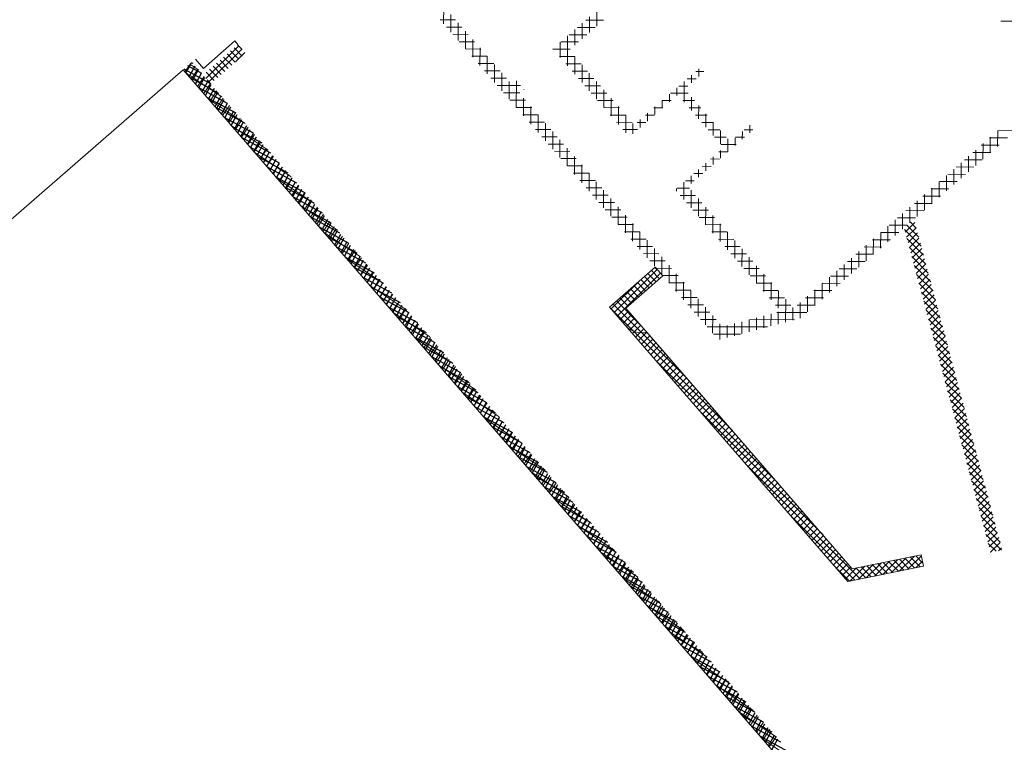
# Model space of a CAD drawing. Header units: millimetres. Extents: x 98667 to 994031, y -2704 to 533009.
# Tile 217 of 256: x 649686 to 666560, y 384505 to 396891. Entities that reach past the tile are written whole.
import ezdxf

# ---------------------------------------------------------------- set-up
doc = ezdxf.new("R2010")
doc.units = ezdxf.units.MM
for name, color, linetype, lineweight in [('0_F&B AREA', 3, 'Continuous', 0), ('A-WALL-FNSH', 1, 'Continuous', 15), ('A-WALL-PATT', 5, 'Continuous', 15)]:
    doc.layers.add(name, color=color, linetype=linetype, lineweight=lineweight)
doc.layers.add('A-WALL-PATT-50', color=5, linetype='Continuous')

msp = doc.modelspace()

# ---------------------------------------------------------------- linework, layer by layer
at = {"layer": '0_F&B AREA', "color": 251, "extrusion": (-0.001106, 0.003735, 0.999992)}
for p, q in [((652489, 396029, -58), (641599, 386564, -35)), ((662650, 384293, -3), (652489, 396029, -58))]:
    msp.add_line(p, q, dxfattribs=at)
at = {"layer": 'A-WALL-FNSH', "color": 251, "linetype": 'ByBlock'}
for p, q in [((652837, 396057, 0), (653371, 396526, 0)), ((653424, 396466, 0), (653371, 396526, 0)), ((652700, 396213, 0), (652837, 396057, 0))]:
    msp.add_line(p, q, dxfattribs=at)
at = {"layer": 'A-WALL-PATT', "color": 251, "linetype": 'Continuous'}
for p, q in [((656951, 396821), (656952, 397124)), ((659576, 396782), (659576, 397048)), ((657156, 396890), (656890, 396890)), ((657075, 396677), (657076, 396981)), ((659691, 396883), (659387, 396883)), ((659450, 396673), (659451, 396939)), ((657265, 396764), (656999, 396765)), ((657200, 396534), (657201, 396838)), ((659200, 396456), (659200, 396721)), ((659548, 396758), (659244, 396759)), ((659325, 396564), (659326, 396830)), ((666767, 396863), (666502, 396864)), ((657374, 396639), (657108, 396640)), ((657325, 396391), (657325, 396694)), ((657449, 396247), (657450, 396551)), ((659074, 396101), (659075, 396612)), ((659404, 396633), (659100, 396634)), ((657483, 396514), (657217, 396514)), ((657591, 396388), (657326, 396389)), ((657574, 396104), (657575, 396408)), ((658825, 396387), (658825, 396394)), ((659118, 396384), (658827, 396385)), ((658949, 396244), (658950, 396503)), ((659261, 396509), (658957, 396510)), ((657700, 396263), (657435, 396264)), ((657698, 395960), (657699, 396264)), ((659201, 396259), (658936, 396260)), ((659198, 395957), (659199, 396261)), ((652518, 395996), (652612, 396135)), ((652604, 396128), (652756, 396027)), ((652626, 395871), (652741, 396043)), ((657809, 396138), (657544, 396139)), ((657823, 395817), (657824, 396121)), ((659310, 396134), (659045, 396134)), ((659323, 395814), (659324, 396118)), ((661323, 395916), (661324, 396049)), ((652519, 395994), (653152, 395569)), ((652733, 395747), (652849, 395919)), ((657918, 396012), (657653, 396013)), ((658027, 395887), (657761, 395888)), ((657948, 395674), (657948, 395978)), ((659419, 396008), (659153, 396009)), ((659528, 395883), (659262, 395884)), ((659448, 395671), (659448, 395974)), ((661279, 395878), (661127, 395879)), ((661198, 395808), (661198, 395940)), ((661411, 396003), (661271, 396003)), ((652841, 395623), (652957, 395795)), ((658269, 395762), (657870, 395763)), ((658072, 395530), (658073, 395834)), ((658197, 395387), (658198, 395843)), ((658323, 395693), (658323, 395700)), ((659637, 395758), (659371, 395758)), ((659572, 395527), (659573, 395831)), ((660947, 395590), (660948, 395723)), ((661136, 395754), (660984, 395754)), ((661072, 395479), (661073, 395831)), ((652915, 395537), (653548, 395112)), ((652949, 395498), (653064, 395670)), ((653057, 395374), (653172, 395546)), ((658258, 395637), (657979, 395637)), ((658321, 395244), (658322, 395548)), ((659746, 395632), (659480, 395633)), ((659697, 395384), (659698, 395688)), ((659821, 395241), (659822, 395544)), ((660822, 395481), (660822, 395614)), ((661141, 395629), (660841, 395629)), ((661197, 395336), (661197, 395564)), ((653164, 395249), (653280, 395421)), ((658354, 395511), (658088, 395512)), ((658463, 395386), (658197, 395387)), ((658446, 395100), (658447, 395404)), ((659855, 395507), (659589, 395508)), ((659964, 395382), (659698, 395383)), ((659946, 395097), (659947, 395401)), ((660706, 395380), (660554, 395380)), ((660571, 395263), (660572, 395396)), ((660697, 395372), (660697, 395505)), ((660849, 395504), (660697, 395505)), ((661250, 395503), (661051, 395504)), ((661359, 395378), (661160, 395379)), ((661321, 395192), (661322, 395421)), ((653272, 395125), (653387, 395297)), ((658572, 395261), (658306, 395261)), ((658571, 394957), (658571, 395261)), ((660073, 395257), (659807, 395257)), ((660071, 394954), (660071, 395258)), ((660563, 395255), (660411, 395256)), ((660446, 395154), (660447, 395287)), ((661468, 395253), (661268, 395253)), ((661446, 395049), (661447, 395277)), ((653311, 395080), (653944, 394655)), ((653380, 395001), (653495, 395173)), ((653487, 394876), (653603, 395048)), ((658681, 395135), (658415, 395136)), ((658695, 394814), (658696, 395118)), ((660182, 395131), (659916, 395132)), ((660196, 394936), (660196, 395114)), ((660419, 395131), (660267, 395131)), ((660321, 395045), (660321, 395178)), ((661577, 395127), (661377, 395128)), ((661570, 394906), (661571, 395134)), ((662196, 394952), (662196, 395085)), ((653595, 394752), (653711, 394924)), ((658790, 395010), (658524, 395011)), ((658899, 394885), (658633, 394885)), ((658820, 394670), (658821, 394974)), ((660276, 395006), (660025, 395007)), ((661686, 395002), (661486, 395003)), ((661794, 394877), (661595, 394877)), ((661695, 394762), (661696, 394990)), ((661820, 394626), (661820, 394847)), ((661945, 394735), (661945, 394867)), ((662108, 394876), (661956, 394876)), ((662070, 394843), (662071, 394976)), ((662251, 395001), (662099, 395001)), ((666613, 394863), (666308, 394864)), ((666320, 394608), (666320, 394875)), ((666445, 394717), (666446, 394984)), ((666757, 394988), (666451, 394989)), ((653703, 394627), (653818, 394799)), ((659007, 394759), (658742, 394760)), ((658944, 394527), (658945, 394831)), ((659069, 394384), (659070, 394688)), ((661964, 394751), (661704, 394752)), ((666470, 394739), (666164, 394740)), ((666194, 394499), (666195, 394766)), ((653707, 394622), (654339, 394197)), ((653810, 394503), (653926, 394675)), ((653918, 394379), (654034, 394551)), ((659116, 394634), (658851, 394635)), ((659225, 394509), (658960, 394510)), ((659194, 394240), (659194, 394544)), ((661569, 394408), (661569, 394541)), ((661821, 394627), (661669, 394627)), ((661694, 394517), (661695, 394650)), ((665944, 394281), (665945, 394549)), ((666327, 394614), (666021, 394615)), ((666069, 394390), (666070, 394657)), ((654026, 394254), (654141, 394426)), ((659334, 394384), (659069, 394384)), ((659318, 394097), (659319, 394401)), ((661534, 394377), (661382, 394378)), ((661444, 394299), (661444, 394432)), ((661677, 394502), (661525, 394503)), ((666040, 394365), (665734, 394366)), ((665818, 394172), (665819, 394440)), ((666183, 394490), (665878, 394491)), ((654133, 394130), (654249, 394302)), ((654241, 394006), (654357, 394178)), ((659443, 394258), (659177, 394259)), ((659443, 393954), (659444, 394258)), ((661193, 394081), (661194, 394214)), ((661391, 394253), (661239, 394253)), ((661319, 394190), (661319, 394323)), ((665568, 393955), (665569, 394222)), ((665897, 394240), (665591, 394241)), ((665693, 394064), (665694, 394331)), ((654103, 394165), (654735, 393740)), ((654349, 393881), (654464, 394053)), ((659552, 394133), (659286, 394134)), ((659661, 394008), (659395, 394008)), ((659567, 393810), (659568, 394114)), ((661162, 394004), (660952, 394004)), ((661067, 393807), (661068, 394105)), ((661247, 394128), (661095, 394129)), ((665317, 393737), (665318, 394004)), ((665443, 393846), (665443, 394113)), ((665753, 394116), (665448, 394117)), ((654456, 393757), (654572, 393929)), ((659770, 393882), (659504, 393883)), ((659692, 393667), (659693, 393971)), ((660943, 393951), (660943, 393997)), ((661270, 393878), (661005, 393879)), ((661192, 393664), (661193, 393968)), ((665467, 393867), (665161, 393867)), ((665192, 393628), (665193, 393895)), ((665610, 393991), (665304, 393992)), ((654499, 393708), (655131, 393283)), ((654564, 393632), (654680, 393804)), ((654672, 393508), (654787, 393680)), ((659879, 393757), (659613, 393758)), ((659817, 393524), (659818, 393828)), ((659941, 393380), (659942, 393684)), ((661379, 393753), (661114, 393754)), ((661317, 393521), (661318, 393824)), ((661441, 393377), (661442, 393680)), ((664941, 393410), (664942, 393677)), ((665323, 393742), (665018, 393743)), ((665067, 393519), (665067, 393786)), ((654779, 393384), (654895, 393556)), ((659988, 393632), (659722, 393632)), ((660097, 393506), (659831, 393507)), ((660066, 393237), (660067, 393541)), ((661488, 393628), (661223, 393628)), ((661596, 393502), (661332, 393503)), ((661566, 393234), (661567, 393536)), ((664816, 393301), (664817, 393568)), ((665180, 393617), (664874, 393618)), ((654887, 393259), (655003, 393431)), ((660206, 393381), (659940, 393382)), ((660190, 393094), (660191, 393398)), ((661705, 393377), (661441, 393378)), ((661690, 393091), (661691, 393393)), ((664565, 393083), (664566, 393350)), ((664893, 393368), (664588, 393369)), ((664691, 393192), (664692, 393459)), ((665037, 393493), (664731, 393494)), ((654895, 393251), (655527, 392826)), ((654995, 393135), (655110, 393307)), ((655102, 393011), (655218, 393183)), ((660314, 393256), (660049, 393257)), ((660315, 392950), (660316, 393254)), ((661813, 393252), (661550, 393252)), ((661815, 392947), (661816, 393249)), ((664440, 392974), (664441, 393241)), ((664750, 393244), (664444, 393244)), ((655210, 392886), (655326, 393058)), ((660423, 393131), (660158, 393131)), ((660532, 393005), (660267, 393006)), ((660440, 392807), (660441, 393111)), ((661922, 393126), (661659, 393127)), ((662031, 393001), (661768, 393002)), ((661940, 392804), (661941, 393105)), ((664463, 392994), (664158, 392995)), ((664190, 392756), (664190, 393024)), ((664607, 393119), (664301, 393120)), ((664315, 392865), (664316, 393133)), ((655318, 392762), (655433, 392934)), ((660641, 392880), (660376, 392881)), ((660564, 392664), (660565, 392968)), ((660689, 392520), (660690, 392824)), ((662139, 392876), (661876, 392877)), ((662064, 392660), (662065, 392961)), ((664320, 392870), (664014, 392871)), ((664064, 392648), (664065, 392915)), ((655291, 392793), (655923, 392368)), ((655426, 392637), (655541, 392809)), ((655533, 392513), (655649, 392685)), ((660750, 392755), (660485, 392755)), ((660814, 392377), (660814, 392681)), ((662248, 392751), (661985, 392751)), ((662189, 392517), (662190, 392818)), ((662314, 392374), (662314, 392674)), ((663814, 392430), (663814, 392697)), ((664177, 392745), (663871, 392746)), ((663939, 392539), (663940, 392806)), ((655641, 392389), (655756, 392561)), ((660859, 392629), (660593, 392630)), ((660968, 392504), (660702, 392505)), ((660938, 392234), (660939, 392537)), ((662357, 392625), (662094, 392626)), ((662465, 392500), (662203, 392501)), ((662438, 392230), (662439, 392530)), ((663890, 392496), (663584, 392497)), ((663688, 392321), (663689, 392588)), ((664033, 392621), (663728, 392621)), ((655686, 392336), (656319, 391911)), ((655749, 392264), (655864, 392436)), ((661077, 392379), (660811, 392379)), ((661063, 392090), (661064, 392394)), ((662574, 392375), (662312, 392375)), ((662563, 392087), (662564, 392386)), ((663438, 392103), (663439, 392370)), ((663747, 392371), (663441, 392372)), ((663563, 392212), (663564, 392479)), ((655856, 392140), (655972, 392312)), ((655964, 392015), (656080, 392187)), ((661186, 392253), (660920, 392254)), ((661187, 391947), (661188, 392251)), ((662682, 392249), (662421, 392250)), ((662687, 391944), (662688, 392243)), ((663187, 391885), (663188, 392152)), ((663603, 392247), (663298, 392248)), ((663312, 391994), (663313, 392261)), ((656072, 391891), (656187, 392063)), ((661295, 392128), (661029, 392129)), ((661404, 392003), (661138, 392004)), ((661312, 391804), (661313, 392107)), ((662791, 392124), (662530, 392125)), ((662900, 391999), (662639, 391999)), ((662812, 391707), (662813, 392099)), ((663317, 391998), (663011, 391998)), ((663062, 391776), (663063, 392043)), ((663460, 392122), (663154, 392123)), ((656082, 391879), (656715, 391454)), ((656179, 391767), (656295, 391939)), ((656287, 391642), (656403, 391814)), ((661513, 391878), (661247, 391878)), ((661437, 391660), (661437, 391964)), ((661561, 391517), (661562, 391821)), ((662436, 391607), (662437, 391814)), ((662561, 391641), (662562, 391848)), ((663173, 391873), (662662, 391874)), ((662687, 391674), (662687, 391881)), ((662937, 391741), (662937, 391955)), ((656395, 391518), (656510, 391690)), ((661622, 391752), (661356, 391753)), ((661686, 391407), (661687, 391677)), ((661811, 391441), (661812, 391648)), ((661936, 391474), (661937, 391681)), ((662061, 391507), (662062, 391714)), ((662186, 391541), (662187, 391748)), ((662967, 391749), (662198, 391751)), ((662311, 391574), (662312, 391781)), ((656502, 391394), (656618, 391566)), ((661730, 391627), (661465, 391628)), ((662038, 391501), (661574, 391502)), ((662502, 391625), (661733, 391627)), ((656478, 391421), (657111, 390996)), ((656610, 391269), (656726, 391441)), ((656718, 391145), (656833, 391317)), ((656825, 391020), (656941, 391192)), ((656874, 390964), (657507, 390539)), ((656933, 390896), (657049, 391068)), ((657041, 390772), (657156, 390944)), ((657148, 390647), (657264, 390819)), ((657256, 390523), (657372, 390695)), ((657270, 390507), (657902, 390082)), ((657364, 390398), (657479, 390571)), ((657471, 390274), (657587, 390446)), ((657579, 390150), (657695, 390322)), ((657687, 390025), (657802, 390197)), ((657666, 390050), (658298, 389625)), ((657794, 389901), (657910, 390073)), ((657902, 389777), (658018, 389949)), ((658010, 389652), (658125, 389824)), ((658118, 389528), (658233, 389700)), ((658062, 389592), (658694, 389167)), ((658225, 389403), (658341, 389575)), ((658333, 389279), (658449, 389451)), ((658441, 389155), (658556, 389327)), ((658458, 389135), (659090, 388710)), ((658548, 389030), (658664, 389202)), ((658656, 388906), (658772, 389078)), ((658764, 388782), (658879, 388954)), ((658871, 388657), (658987, 388829)), ((658854, 388678), (659486, 388253)), ((658979, 388533), (659095, 388705)), ((659087, 388408), (659202, 388580)), ((659194, 388284), (659310, 388456)), ((659302, 388160), (659418, 388332)), ((659249, 388220), (659882, 387795)), ((659410, 388035), (659525, 388207)), ((659517, 387911), (659633, 388083)), ((659625, 387786), (659741, 387959)), ((659645, 387763), (660278, 387338)), ((659733, 387662), (659848, 387834)), ((659840, 387538), (659956, 387710)), ((659948, 387413), (660064, 387585)), ((660056, 387289), (660171, 387461)), ((660041, 387306), (660674, 386881)), ((660163, 387165), (660279, 387337)), ((660271, 387040), (660387, 387212)), ((660379, 386916), (660494, 387088)), ((660487, 386791), (660602, 386963)), ((660437, 386849), (661070, 386423)), ((660594, 386667), (660710, 386839)), ((660702, 386543), (660817, 386715)), ((660810, 386418), (660925, 386590)), ((660917, 386294), (661033, 386466)), ((660833, 386391), (661465, 385966)), ((661025, 386170), (661141, 386342)), ((661133, 386045), (661248, 386217)), ((661240, 385921), (661356, 386093)), ((661229, 385934), (661861, 385509)), ((661348, 385796), (661464, 385968)), ((661456, 385672), (661571, 385844)), ((661563, 385548), (661679, 385720)), ((661671, 385423), (661787, 385595)), ((661625, 385477), (662257, 385052)), ((661779, 385299), (661894, 385471)), ((661886, 385174), (662002, 385347)), ((661994, 385050), (662110, 385222)), ((662102, 384926), (662217, 385098)), ((662021, 385019), (662653, 384594)), ((662209, 384801), (662325, 384973)), ((662317, 384677), (662433, 384849)), ((662425, 384553), (662540, 384725)), ((662417, 384562), (662868, 384258)), ((662532, 384428), (662648, 384600))]:
    msp.add_line(p, q, dxfattribs=at)
at = {"layer": 'A-WALL-PATT', "color": 251, "linetype": 'ByBlock'}
for p, q in [((660577, 392649), (659791, 391966)), ((660073, 391947), (660708, 392498)), ((660708, 392498), (660577, 392649)), ((659791, 391966), (663881, 387262)), ((663955, 387481), (660073, 391947)), ((660095, 391617, 0), (663881, 387262, 0)), ((663955, 387481, 0), (660434, 391533, 0)), ((665135, 387720), (663955, 387481)), ((665137, 387720, 0), (663955, 387481, 0)), ((665175, 387524), (665135, 387720)), ((665175, 387524, 0), (665137, 387720, 0)), ((663881, 387262), (665175, 387524)), ((663881, 387262, 0), (665175, 387524, 0))]:
    msp.add_line(p, q, dxfattribs=at)
msp.add_arc((660352, 391924, 0), 400, 230.0916, 281.8278, dxfattribs=at)
at = {"layer": 'A-WALL-PATT-50', "color": 251, "linetype": 'Continuous'}
for p, q in [((652876, 395883), (653441, 396445)), ((652929, 395823), (653494, 396385)), ((653500, 396266), (653359, 396408)), ((653499, 396380), (653418, 396461)), ((653261, 396056), (653119, 396199)), ((653320, 396109), (653179, 396251)), ((653380, 396161), (653239, 396303)), ((653440, 396214), (653299, 396356)), ((653386, 396166), (653546, 396326)), ((652953, 395799), (652505, 396043)), ((652535, 395977), (652630, 396151)), ((652805, 395970), (652569, 396099)), ((652590, 395912), (652692, 396100)), ((652657, 396141), (652633, 396154)), ((652646, 395848), (652748, 396036)), ((653081, 395899), (652940, 396041)), ((653141, 395952), (653000, 396094)), ((653201, 396004), (653060, 396146)), ((653101, 395628), (652600, 395901)), ((652701, 395784), (652803, 395972)), ((652757, 395720), (652859, 395908)), ((653021, 395847), (652880, 395989)), ((652962, 395794), (652897, 395859)), ((653249, 395457), (652748, 395730)), ((652812, 395656), (652914, 395844)), ((652868, 395592), (652970, 395780)), ((652923, 395528), (653025, 395715)), ((653397, 395286), (652896, 395559)), ((652978, 395464), (653081, 395651)), ((653034, 395400), (653136, 395587)), ((653089, 395336), (653192, 395523)), ((653545, 395115), (653045, 395388)), ((653145, 395272), (653247, 395459)), ((653200, 395208), (653303, 395395)), ((653693, 394944), (653193, 395217)), ((653256, 395143), (653358, 395331)), ((653311, 395079), (653414, 395267)), ((653367, 395015), (653469, 395203)), ((653841, 394773), (653341, 395045)), ((653422, 394951), (653524, 395139)), ((653478, 394887), (653580, 395075)), ((653990, 394602), (653489, 394874)), ((653533, 394823), (653635, 395011)), ((653589, 394759), (653691, 394947)), ((653644, 394695), (653746, 394882)), ((654138, 394430), (653637, 394703)), ((653700, 394631), (653802, 394818)), ((653755, 394567), (653857, 394754)), ((653811, 394503), (653913, 394690)), ((654286, 394259), (653785, 394532)), ((653866, 394439), (653968, 394626)), ((653922, 394374), (654024, 394562)), ((654434, 394088), (653933, 394361)), ((653977, 394310), (654079, 394498)), ((654033, 394246), (654135, 394434)), ((654088, 394182), (654190, 394370)), ((654582, 393917), (654081, 394190)), ((654144, 394118), (654246, 394306)), ((654199, 394054), (654301, 394242)), ((654254, 393990), (654357, 394178)), ((654730, 393746), (654230, 394019)), ((654310, 393926), (654412, 394113)), ((654365, 393862), (654468, 394049)), ((654878, 393575), (654378, 393848)), ((654421, 393798), (654523, 393985)), ((654476, 393734), (654579, 393921)), ((654532, 393670), (654634, 393857)), ((655026, 393404), (654526, 393677)), ((654587, 393606), (654690, 393793)), ((654643, 393541), (654745, 393729)), ((654698, 393477), (654800, 393665)), ((655175, 393233), (654674, 393506)), ((654754, 393413), (654856, 393601)), ((654809, 393349), (654911, 393537)), ((655323, 393062), (654822, 393334)), ((654865, 393285), (654967, 393473)), ((654920, 393221), (655022, 393409)), ((654976, 393157), (655078, 393344)), ((664863, 393251), (665027, 393414)), ((665093, 393164), (664891, 393367)), ((665052, 393317), (664951, 393419)), ((655471, 392891), (654970, 393163)), ((655031, 393093), (655133, 393280)), ((655087, 393029), (655189, 393216)), ((665134, 393010), (664851, 393294)), ((664886, 393163), (665050, 393325)), ((664910, 393074), (665074, 393237)), ((655619, 392719), (655118, 392992)), ((655142, 392965), (655244, 393152)), ((655198, 392901), (655300, 393088)), ((655253, 392837), (655355, 393024)), ((665175, 392856), (664892, 393140)), ((664934, 392986), (665097, 393148)), ((664957, 392897), (665121, 393060)), ((655767, 392548), (655266, 392821)), ((655309, 392772), (655411, 392960)), ((655364, 392708), (655466, 392896)), ((655420, 392644), (655522, 392832)), ((665216, 392702), (664933, 392987)), ((665257, 392549), (664974, 392833)), ((664981, 392809), (665144, 392971)), ((665004, 392720), (665168, 392883)), ((655475, 392580), (655577, 392768)), ((655530, 392516), (655633, 392704)), ((665298, 392395), (665015, 392679)), ((665028, 392632), (665192, 392794)), ((665051, 392543), (665215, 392706)), ((655915, 392377), (655414, 392650)), ((655586, 392452), (655688, 392640)), ((655641, 392388), (655744, 392576)), ((655697, 392324), (655799, 392511)), ((659874, 391872), (660613, 392607)), ((659926, 391812), (660666, 392547)), ((660533, 392346), (660391, 392488)), ((660593, 392398), (660452, 392540)), ((660653, 392450), (660512, 392593)), ((660644, 392573), (660572, 392645)), ((665339, 392241), (665056, 392525)), ((665075, 392455), (665239, 392617)), ((665099, 392366), (665262, 392529)), ((656063, 392206), (655563, 392479)), ((655752, 392260), (655855, 392447)), ((655808, 392196), (655910, 392383)), ((655863, 392132), (655966, 392319)), ((659822, 391932), (660309, 392417)), ((660353, 392190), (660211, 392332)), ((660413, 392242), (660271, 392384)), ((660473, 392294), (660331, 392436)), ((665380, 392087), (665097, 392372)), ((665122, 392278), (665286, 392440)), ((665146, 392189), (665309, 392352)), ((656211, 392035), (655711, 392308)), ((655919, 392068), (656021, 392255)), ((655974, 392003), (656076, 392191)), ((660173, 392033), (660031, 392175)), ((660233, 392085), (660091, 392227)), ((660293, 392137), (660151, 392279)), ((665421, 391934), (665138, 392218)), ((665169, 392101), (665333, 392263)), ((665193, 392012), (665357, 392175)), ((656360, 391864), (655859, 392137)), ((656030, 391939), (656132, 392127)), ((656085, 391875), (656187, 392063)), ((656141, 391811), (656243, 391999)), ((661122, 390741), (659851, 392019)), ((660345, 391635), (659911, 392071)), ((660113, 391981), (659971, 392123)), ((665462, 391780), (665179, 392064)), ((665217, 391924), (665380, 392086)), ((665240, 391835), (665404, 391998)), ((656508, 391693), (656007, 391966)), ((656196, 391747), (656298, 391935)), ((656252, 391683), (656354, 391871)), ((661899, 389847), (659794, 391963)), ((659978, 391752), (660120, 391893)), ((660030, 391692), (660172, 391833)), ((665503, 391626), (665220, 391910)), ((665264, 391747), (665427, 391909)), ((665287, 391658), (665451, 391821)), ((656656, 391522), (656155, 391795)), ((656307, 391619), (656409, 391807)), ((656363, 391555), (656465, 391742)), ((656418, 391491), (656520, 391678)), ((660083, 391632), (660225, 391773)), ((660135, 391571), (660277, 391713)), ((660187, 391511), (660329, 391653)), ((665544, 391472), (665261, 391757)), ((665311, 391570), (665474, 391732)), ((665334, 391481), (665498, 391644)), ((656804, 391351), (656303, 391624)), ((656474, 391427), (656576, 391614)), ((656529, 391363), (656631, 391550)), ((656585, 391299), (656687, 391486)), ((660239, 391451), (660381, 391593)), ((660291, 391391), (660433, 391533)), ((660343, 391331), (660486, 391473)), ((665585, 391319), (665302, 391603)), ((665358, 391393), (665522, 391555)), ((656952, 391180), (656451, 391452)), ((656640, 391234), (656742, 391422)), ((656695, 391170), (656798, 391358)), ((660396, 391271), (660538, 391413)), ((660448, 391211), (660590, 391353)), ((665626, 391165), (665343, 391449)), ((665382, 391304), (665545, 391467)), ((665405, 391216), (665569, 391378)), ((657100, 391009), (656599, 391281)), ((656751, 391106), (656853, 391294)), ((656806, 391042), (656909, 391230)), ((656862, 390978), (656964, 391166)), ((660500, 391151), (660642, 391293)), ((660552, 391091), (660694, 391232)), ((660604, 391031), (660747, 391172)), ((665667, 391011), (665384, 391295)), ((665708, 390857), (665425, 391142)), ((665429, 391127), (665592, 391290)), ((665452, 391039), (665616, 391201)), ((657248, 390837), (656748, 391110)), ((656917, 390914), (657020, 391102)), ((656973, 390850), (657075, 391038)), ((657028, 390786), (657131, 390973)), ((662676, 388953), (660571, 391069)), ((660657, 390971), (660799, 391112)), ((660709, 390911), (660851, 391052)), ((660761, 390851), (660903, 390992)), ((665748, 390704), (665466, 390988)), ((665476, 390950), (665639, 391113)), ((665499, 390862), (665663, 391024)), ((657396, 390666), (656896, 390939)), ((657084, 390722), (657186, 390909)), ((657139, 390658), (657241, 390845)), ((660813, 390791), (660955, 390932)), ((660865, 390731), (661008, 390872)), ((660918, 390671), (661060, 390812)), ((665789, 390550), (665507, 390834)), ((665523, 390773), (665687, 390936)), ((665547, 390685), (665710, 390847)), ((657545, 390495), (657044, 390768)), ((657195, 390594), (657297, 390781)), ((657250, 390530), (657352, 390717)), ((657306, 390466), (657408, 390653)), ((660970, 390611), (661112, 390752)), ((661022, 390551), (661164, 390692)), ((661074, 390491), (661216, 390632)), ((665830, 390396), (665548, 390680)), ((665570, 390596), (665734, 390759)), ((665594, 390508), (665757, 390670)), ((657693, 390324), (657192, 390597)), ((657361, 390401), (657463, 390589)), ((657417, 390337), (657519, 390525)), ((657472, 390273), (657574, 390461)), ((661126, 390431), (661268, 390572)), ((661179, 390371), (661321, 390512)), ((665871, 390242), (665589, 390527)), ((665617, 390419), (665781, 390582)), ((665641, 390331), (665804, 390493)), ((657841, 390153), (657340, 390426)), ((657528, 390209), (657630, 390397)), ((657583, 390145), (657685, 390333)), ((661231, 390311), (661373, 390452)), ((661283, 390251), (661425, 390392)), ((661335, 390191), (661477, 390332)), ((665912, 390089), (665630, 390373)), ((665664, 390242), (665828, 390405)), ((665688, 390154), (665852, 390316)), ((657989, 389982), (657488, 390255)), ((657639, 390081), (657741, 390269)), ((657694, 390017), (657796, 390204)), ((657750, 389953), (657852, 390140)), ((663453, 388059), (661348, 390175)), ((661387, 390131), (661529, 390272)), ((661440, 390070), (661582, 390212)), ((661492, 390010), (661634, 390152)), ((665953, 389935), (665671, 390219)), ((665712, 390065), (665875, 390228)), ((665735, 389977), (665899, 390139)), ((658137, 389811), (657636, 390084)), ((657805, 389889), (657907, 390076)), ((657861, 389825), (657963, 390012)), ((661544, 389950), (661686, 390092)), ((661596, 389890), (661738, 390032)), ((661648, 389830), (661790, 389972)), ((665994, 389781), (665711, 390065)), ((665759, 389888), (665922, 390051)), ((665782, 389800), (665946, 389962)), ((658285, 389640), (657784, 389913)), ((657916, 389761), (658018, 389948)), ((657971, 389697), (658074, 389884)), ((658027, 389632), (658129, 389820)), ((661700, 389770), (661843, 389912)), ((661753, 389710), (661895, 389852)), ((661805, 389650), (661947, 389792)), ((666035, 389627), (665752, 389912)), ((665806, 389711), (665970, 389874)), ((665829, 389623), (665993, 389785)), ((658433, 389469), (657933, 389742)), ((658082, 389568), (658185, 389756)), ((658138, 389504), (658240, 389692)), ((658193, 389440), (658296, 389628)), ((661857, 389590), (661999, 389731)), ((661909, 389530), (662051, 389671)), ((666076, 389474), (665793, 389758)), ((665853, 389534), (666017, 389697)), ((658581, 389298), (658081, 389570)), ((658249, 389376), (658351, 389564)), ((658304, 389312), (658407, 389500)), ((661961, 389470), (662104, 389611)), ((662014, 389410), (662156, 389551)), ((662066, 389350), (662208, 389491)), ((666117, 389320), (665834, 389604)), ((666158, 389166), (665875, 389450)), ((665877, 389446), (666040, 389608)), ((665900, 389357), (666064, 389520)), ((658730, 389127), (658229, 389399)), ((658360, 389248), (658462, 389436)), ((658415, 389184), (658517, 389371)), ((658471, 389120), (658573, 389307)), ((662118, 389290), (662260, 389431)), ((664091, 387305), (662126, 389281)), ((662170, 389230), (662312, 389371)), ((662222, 389170), (662365, 389311)), ((666199, 389012), (665916, 389297)), ((665924, 389269), (666087, 389431)), ((665947, 389180), (666111, 389343)), ((658878, 388955), (658377, 389228)), ((658526, 389056), (658628, 389243)), ((658582, 388992), (658684, 389179)), ((658637, 388928), (658739, 389115)), ((662275, 389110), (662417, 389251)), ((662327, 389050), (662469, 389191)), ((662379, 388990), (662521, 389131)), ((666240, 388859), (665957, 389143)), ((665971, 389092), (666135, 389254)), ((665994, 389003), (666158, 389166)), ((659026, 388784), (658525, 389057)), ((658693, 388863), (658795, 389051)), ((658748, 388799), (658850, 388987)), ((662431, 388930), (662573, 389071)), ((662483, 388870), (662625, 389011)), ((662536, 388810), (662678, 388951)), ((666281, 388705), (665998, 388989)), ((666018, 388915), (666182, 389077)), ((666042, 388826), (666205, 388989)), ((659174, 388613), (658673, 388886)), ((658804, 388735), (658906, 388923)), ((658859, 388671), (658961, 388859)), ((658915, 388607), (659017, 388795)), ((662588, 388750), (662730, 388891)), ((662640, 388690), (662782, 388831)), ((662692, 388630), (662834, 388771)), ((666322, 388551), (666039, 388836)), ((666065, 388738), (666229, 388900)), ((666089, 388649), (666252, 388812)), ((659322, 388442), (658821, 388715)), ((658970, 388543), (659072, 388731)), ((659026, 388479), (659128, 388667)), ((659081, 388415), (659183, 388602)), ((662744, 388569), (662886, 388711)), ((662796, 388509), (662939, 388651)), ((666363, 388398), (666080, 388682)), ((666112, 388561), (666276, 388723)), ((666136, 388472), (666300, 388635)), ((659470, 388271), (658969, 388544)), ((659137, 388351), (659239, 388538)), ((659192, 388287), (659294, 388474)), ((662849, 388449), (662991, 388591)), ((662901, 388389), (663043, 388531)), ((662953, 388329), (663095, 388471)), ((666404, 388244), (666121, 388528)), ((666160, 388384), (666323, 388546)), ((666183, 388295), (666347, 388458)), ((659618, 388100), (659118, 388373)), ((659247, 388223), (659350, 388410)), ((659303, 388159), (659405, 388346)), ((659358, 388094), (659461, 388282)), ((663998, 387286), (662903, 388387)), ((663005, 388269), (663147, 388411)), ((663057, 388209), (663200, 388351)), ((663110, 388149), (663252, 388291)), ((666445, 388090), (666162, 388374)), ((666207, 388207), (666370, 388369)), ((666230, 388118), (666394, 388281)), ((659766, 387929), (659266, 388202)), ((659414, 388030), (659516, 388218)), ((659469, 387966), (659572, 388154)), ((663162, 388089), (663304, 388230)), ((663214, 388029), (663356, 388170)), ((663266, 387969), (663408, 388110)), ((666486, 387936), (666203, 388221)), ((666254, 388030), (666417, 388192)), ((666277, 387941), (666441, 388104)), ((659914, 387758), (659414, 388031)), ((659525, 387902), (659627, 388090)), ((659580, 387838), (659683, 388026)), ((659636, 387774), (659738, 387962)), ((663318, 387909), (663461, 388050)), ((663371, 387849), (663513, 387990)), ((663423, 387789), (663565, 387930)), ((666509, 387800), (666244, 388067)), ((666301, 387853), (666465, 388015)), ((666325, 387764), (666488, 387927)), ((660063, 387587), (659562, 387859)), ((659691, 387710), (659793, 387898)), ((659747, 387646), (659849, 387833)), ((659802, 387582), (659904, 387769)), ((663475, 387729), (663617, 387870)), ((663527, 387669), (663669, 387810)), ((666418, 387779), (666285, 387913)), ((666327, 387758), (666326, 387759)), ((666462, 387789), (666512, 387838)), ((660211, 387416), (659710, 387688)), ((659858, 387518), (659960, 387705)), ((659913, 387454), (660015, 387641)), ((663579, 387609), (663722, 387750)), ((663632, 387549), (663774, 387690)), ((663684, 387489), (663826, 387630)), ((664337, 387354), (664594, 387610)), ((664478, 387383), (664735, 387639)), ((664744, 387437), (664575, 387607)), ((664619, 387411), (664877, 387668)), ((664837, 387455), (664668, 387625)), ((664760, 387440), (665018, 387696)), ((664930, 387474), (664761, 387644)), ((665023, 387493), (664854, 387663)), ((664902, 387469), (665138, 387704)), ((665117, 387512), (664948, 387682)), ((665164, 387577), (665041, 387701)), ((665043, 387497), (665157, 387611)), ((665136, 387718), (665134, 387720)), ((660359, 387244), (659858, 387517)), ((659969, 387390), (660071, 387577)), ((660024, 387326), (660126, 387513)), ((660080, 387261), (660182, 387449)), ((663905, 387267), (663680, 387493)), ((663736, 387429), (663878, 387570)), ((663788, 387369), (663930, 387510)), ((663840, 387309), (664029, 387496)), ((663913, 387269), (664170, 387525)), ((664184, 387324), (664015, 387493)), ((664054, 387297), (664312, 387553)), ((664278, 387342), (664109, 387512)), ((664195, 387326), (664453, 387582)), ((664371, 387361), (664202, 387531)), ((664464, 387380), (664295, 387550)), ((664557, 387399), (664388, 387569)), ((664650, 387418), (664481, 387588)), ((660507, 387073), (660006, 387346)), ((660135, 387197), (660237, 387385)), ((660191, 387133), (660293, 387321)), ((660246, 387069), (660348, 387257)), ((660655, 386902), (660154, 387175)), ((660302, 387005), (660404, 387193)), ((660357, 386941), (660459, 387129)), ((660803, 386731), (660302, 387004)), ((660412, 386877), (660515, 387064)), ((660468, 386813), (660570, 387000)), ((660523, 386749), (660626, 386936)), ((660951, 386560), (660451, 386833)), ((660579, 386685), (660681, 386872)), ((660634, 386621), (660737, 386808)), ((661099, 386389), (660599, 386662)), ((660690, 386557), (660792, 386744)), ((660745, 386492), (660848, 386680)), ((660801, 386428), (660903, 386616)), ((661248, 386218), (660747, 386491)), ((660856, 386364), (660958, 386552)), ((660912, 386300), (661014, 386488)), ((660967, 386236), (661069, 386424)), ((661396, 386047), (660895, 386320)), ((661023, 386172), (661125, 386360)), ((661078, 386108), (661180, 386296)), ((661544, 385876), (661043, 386149)), ((661134, 386044), (661236, 386231)), ((661189, 385980), (661291, 386167)), ((661245, 385916), (661347, 386103)), ((661692, 385705), (661191, 385977)), ((661300, 385852), (661402, 386039)), ((661356, 385788), (661458, 385975)), ((661411, 385723), (661513, 385911)), ((661840, 385534), (661339, 385806)), ((661467, 385659), (661569, 385847)), ((661522, 385595), (661624, 385783)), ((661988, 385362), (661487, 385635)), ((661578, 385531), (661680, 385719)), ((661633, 385467), (661735, 385655)), ((661688, 385403), (661791, 385591)), ((662136, 385191), (661636, 385464)), ((661744, 385339), (661846, 385527)), ((661799, 385275), (661902, 385462)), ((661855, 385211), (661957, 385398)), ((662284, 385020), (661784, 385293)), ((661910, 385147), (662013, 385334)), ((661966, 385083), (662068, 385270)), ((662433, 384849), (661932, 385122)), ((662021, 385019), (662124, 385206)), ((662077, 384954), (662179, 385142)), ((662132, 384890), (662234, 385078)), ((662581, 384678), (662080, 384951)), ((662188, 384826), (662290, 385014)), ((662243, 384762), (662345, 384950)), ((662729, 384507), (662228, 384780)), ((662299, 384698), (662401, 384886)), ((662354, 384634), (662456, 384822)), ((662410, 384570), (662512, 384758)), ((662840, 384356), (662376, 384609)), ((662465, 384506), (662567, 384693)), ((662521, 384442), (662623, 384629)), ((662576, 384378), (662678, 384565))]:
    msp.add_line(p, q, dxfattribs=at)

doc.saveas('drawing.dxf')
